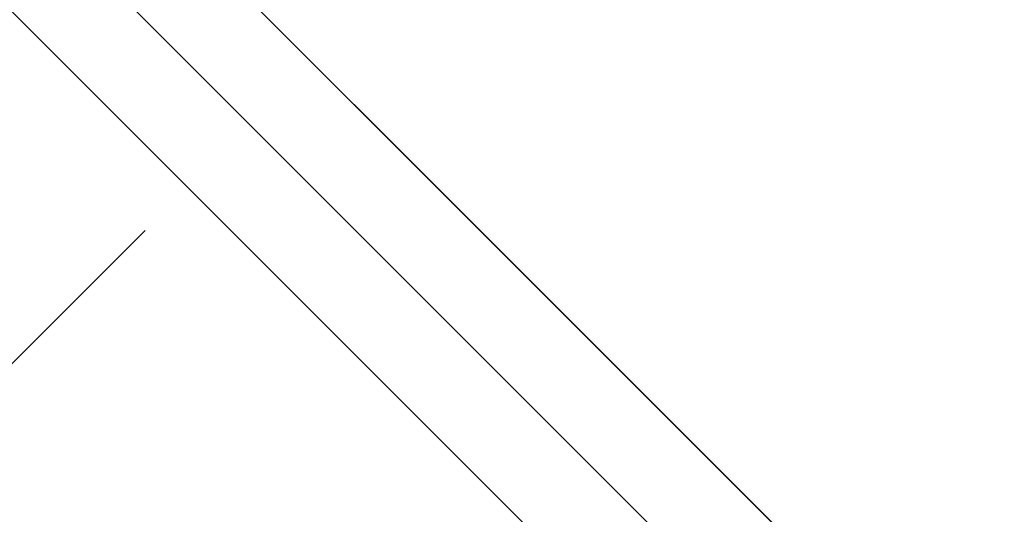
# Model space of a CAD drawing. Header units: millimetres. Extents: x -1030 to 192, y -442 to 180.
# Tile 245 of 256: x 161.37 to 169.75, y 170.4 to 174.61. Entities that reach past the tile are written whole.
import ezdxf

# ---------------------------------------------------------------- set-up
doc = ezdxf.new("R2010")
doc.units = ezdxf.units.MM
doc.header["$MEASUREMENT"] = 0
doc.layers.add('OVIDIO 120x60x72h', color=7, linetype='Continuous')

msp = doc.modelspace()

# ---------------------------------------------------------------- linework, layer by layer
at = {"layer": 'OVIDIO 120x60x72h', "extrusion": (0.999884, 0.000231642, -0.015217)}
for points in [[(179.9191, 37.969), (168.9563, 758.0593)], [(178.4193, 37.9452), (167.4564, 758.0423)]]:
    msp.add_lwpolyline(points, dxfattribs=at)
at = {"layer": 'OVIDIO 120x60x72h', "extrusion": (0.999885, 0.000231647, -0.015188)}
for points in [[(168.3401, 758.0397), (179.3246, 37.9425)], [(179.3246, 37.9425), (168.3401, 758.0397)]]:
    msp.add_lwpolyline(points, dxfattribs=at)
at = {"layer": 'OVIDIO 120x60x72h'}
for points in [[(158.7369, 179.3696), (191.2631, 146.8433)], [(191.2631, 146.8433), (158.7369, 179.3696)], [(158.2065, 178.8393), (190.7328, 146.313)], [(190.2025, 145.7827), (157.6762, 178.3089)], [(157.6762, 178.3089), (190.2025, 145.7827)], [(164.2169, 173.8895), (185.7831, 152.3234)], [(126.2452, 136.6251), (162.4365, 172.8165)], [(163.1563, 172.8289), (184.7224, 151.2627)]]:
    msp.add_lwpolyline(points, dxfattribs=at)
at = {"layer": 'OVIDIO 120x60x72h', "extrusion": (0.000231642, 0.999884, 0.015217)}
for points in [[(-169.658, 752.9275), (-158.6953, 32.8441)], [(-158.6953, 32.8441), (-169.658, 752.9275)], [(-168.5976, 752.9437), (-157.6349, 32.8603)], [(-157.6349, 32.8603), (-168.5976, 752.9437)]]:
    msp.add_lwpolyline(points, dxfattribs=at)
at = {"layer": 'OVIDIO 120x60x72h', "extrusion": (0.999884, 0.000231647, -0.015199)}
for points in [[(178.2671, 37.9305), (167.2908, 758.0375)], [(167.2908, 758.0375), (178.2671, 37.9305)]]:
    msp.add_lwpolyline(points, dxfattribs=at)
at = {"layer": 'OVIDIO 120x60x72h', "extrusion": (0.015219, -0.015219, 0.999768)}
for points in [[(158.177, 179.927), (158.1408, 179.9623), (158.1036, 179.9967), (158.0656, 180.0302), (158.0267, 180.0627), (157.9869, 180.0943), (157.9463, 180.1249), (157.905, 180.1545), (157.8629, 180.183), (157.8201, 180.2104), (157.7767, 180.2366), (157.7326, 180.2618), (157.688, 180.2858), (157.6429, 180.3086), (157.5973, 180.3302), (157.5513, 180.3506), (157.505, 180.3698), (157.4583, 180.3878), (157.4113, 180.4046), (157.3641, 180.4201), (157.3167, 180.4344), (157.2691, 180.4475), (157.2215, 180.4593), (157.1738, 180.4699), (157.1262, 180.4793), (157.0785, 180.4875), (157.031, 180.4946), (156.9836, 180.5004), (156.9363, 180.5051), (156.8892, 180.5086), (156.8424, 180.511), (156.7959, 180.5123), (156.7497, 180.5126), (156.7034, 180.5117), (156.6569, 180.5098), (156.61, 180.5068), (156.563, 180.5026), (156.5157, 180.4973), (156.4683, 180.4908), (156.4208, 180.4831), (156.3732, 180.4743), (156.3256, 180.4642), (156.278, 180.4529), (156.2305, 180.4404), (156.183, 180.4267), (156.1358, 180.4117), (156.0887, 180.3955), (156.0419, 180.3781), (155.9954, 180.3595), (155.9492, 180.3396), (155.9034, 180.3185), (155.8581, 180.2962), (155.8133, 180.2728), (155.7689, 180.2481), (155.7252, 180.2223), (155.6821, 180.1954), (155.6396, 180.1674), (155.5979, 180.1383), (155.5569, 180.1081), (155.5167, 180.0769), (155.4773, 180.0447), (155.4388, 180.0115), (155.4012, 179.9774), (155.3645, 179.9425), (155.3288, 179.9066)], [(157.1164, 178.8662), (157.1076, 178.8748), (157.0986, 178.8832), (157.0893, 178.8914), (157.0798, 178.8993), (157.0701, 178.9071), (157.0601, 178.9147), (157.0499, 178.922), (157.0395, 178.9291), (157.0289, 178.936), (157.0182, 178.9425), (157.0072, 178.9489), (156.9961, 178.9549), (156.9848, 178.9607), (156.9733, 178.9662), (156.9617, 178.9714), (156.95, 178.9763), (156.9382, 178.9809), (156.9262, 178.9852), (156.9142, 178.9892), (156.902, 178.9929), (156.8899, 178.9962), (156.8776, 178.9993), (156.8653, 179.002), (156.853, 179.0044), (156.8406, 179.0065), (156.8282, 179.0083), (156.8159, 179.0098), (156.8035, 179.011), (156.7912, 179.0118), (156.7789, 179.0124), (156.7666, 179.0126), (156.7544, 179.0125), (156.7422, 179.0122), (156.73, 179.0115), (156.7177, 179.0106), (156.7053, 179.0093), (156.693, 179.0077), (156.6807, 179.0058), (156.6683, 179.0036), (156.656, 179.0011), (156.6438, 178.9982), (156.6315, 178.995), (156.6194, 178.9916), (156.6073, 178.9878), (156.5953, 178.9837), (156.5833, 178.9792), (156.5715, 178.9745), (156.5598, 178.9695), (156.5482, 178.9642), (156.5368, 178.9586), (156.5255, 178.9527), (156.5144, 178.9465), (156.5035, 178.94), (156.4927, 178.9333), (156.4822, 178.9263), (156.4718, 178.9191), (156.4616, 178.9116), (156.4517, 178.9039), (156.442, 178.896), (156.4325, 178.8879), (156.4233, 178.8795), (156.4143, 178.871), (156.4055, 178.8623), (156.397, 178.8534)]]:
    msp.add_lwpolyline(points, dxfattribs=at)

doc.saveas('drawing.dxf')
